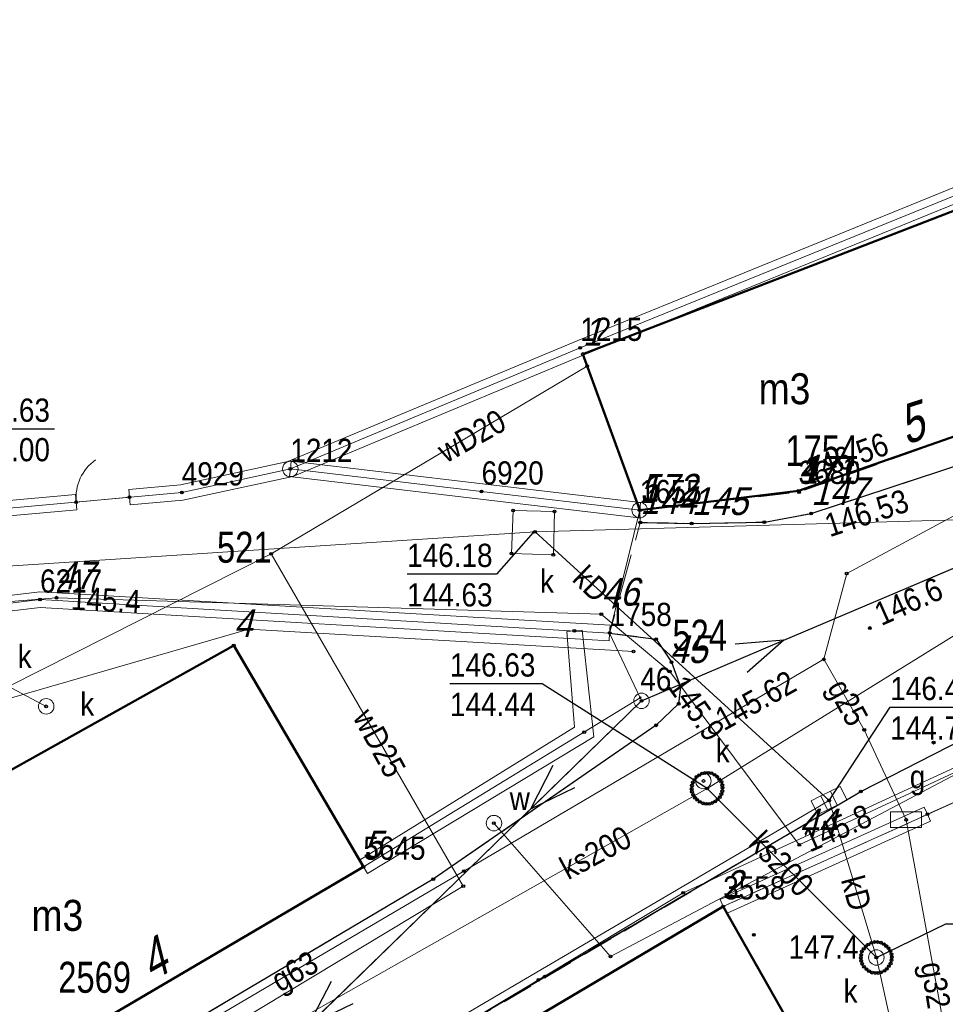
# Model space of a CAD drawing. Header units: metres. Extents: x 5551907 to 5556416, y 5709283 to 5712755.
# Tile 31 of 100: x 5554453 to 5554483, y 5710627 to 5710659. Entities that reach past the tile are written whole.
import ezdxf
from ezdxf.enums import TextEntityAlignment as Align

# ---------------------------------------------------------------- set-up
doc = ezdxf.new("R2010")
doc.units = ezdxf.units.M
for name, pattern in [('1.0_0.5', [1.5, 1, -0.5]), ('1.5_0.5', [2, 1.5, -0.5]), ('219-500', [0]), ('otof_500', [0]), ('suep_nn_500', [0])]:
    doc.linetypes.add(name, pattern=pattern)
doc.layers.get('0').update_dxf_attribs({"color": 2, "lineweight": 5})
doc.styles.get("Standard").update_dxf_attribs({"font": 'Working1250', "width": 0.75})
doc.linetypes.add('otdn_500', pattern='A,5,0,[21,ksztalty.shx,S=0.5,R=0,X=0,Y=0]', length=5)

# ---------------------------------------------------------------- blocks, each defined once
blk = doc.blocks.new('PUNKTBUD')
at = {"color": 0}
blk.add_circle((0, 0), 0.045, dxfattribs=at)
blk = doc.blocks.new('203')
at = {"linetype": 'Continuous', "lineweight": 0}
h = blk.add_hatch(color=0, dxfattribs=at)
edge = h.paths.add_edge_path()
edge.add_arc((0, 0), 0.045, 0, 360)
blk = doc.blocks.new('202')
at = {"color": 0, "linetype": 'Continuous', "lineweight": 0}
blk.add_circle((0, 0), 0.25, dxfattribs=at)
blk = doc.blocks.new('PW01')
at = {"linetype": 'Continuous', "lineweight": 13}
h = blk.add_hatch(color=0, dxfattribs=at)
edge = h.paths.add_edge_path()
edge.add_arc((0, 0), 0.045, 0, 360)
blk = doc.blocks.new('US22')
at = {"color": 0, "linetype": 'Continuous', "lineweight": 13}
blk.add_circle((0, 0), 0.25, dxfattribs=at)
blk = doc.blocks.new('US05')
at = {"color": 0, "linetype": 'Continuous', "lineweight": 13}
for p, q in [((-0.525, -0.25), (-0.525, 0.25)), ((-0.525, 0.25), (-0.175, 0.25)), ((-0.175, -0.25), (-0.175, 0.25)), ((-0.175, 0.25), (0.175, 0.25)), ((0.175, -0.25), (0.175, 0.25)), ((0.175, 0.25), (0.525, 0.25)), ((0.525, -0.25), (0.525, 0.25)), ((-0.525, -0.25), (-0.175, -0.25)), ((-0.175, -0.25), (0.175, -0.25)), ((0.175, -0.25), (0.525, -0.25))]:
    blk.add_line(p, q, dxfattribs=at)
blk = doc.blocks.new('US15')
at = {"color": 0, "linetype": 'Continuous', "lineweight": 13}
blk.add_circle((0, 0), 0.25, dxfattribs=at)
blk = doc.blocks.new('OK04')
at = {"color": 0, "linetype": 'Continuous', "lineweight": 0}
blk.add_arc((1.5, 0.001), 1.5, 120, 180, dxfattribs=at)
blk = doc.blocks.new('SUEP1')
at = {"color": 0, "linetype": 'Continuous'}
for p, q in [((5, 0), (3.5, 0.5)), ((15, 0), (13.5, 0.5)), ((0, 0), (5, 0)), ((5, 0), (3.5, -0.5)), ((5, 0), (15, 0)), ((15, 0), (13.5, -0.5))]:
    blk.add_line(p, q, dxfattribs=at)
blk = doc.blocks.new('US20')
at = {"color": 0, "linetype": 'Continuous', "lineweight": 13}
for p, q in [((-0.5, -0.25), (-0.5, 0.25)), ((-0.5, 0.25), (0.5, 0.25)), ((0.5, -0.25), (0.5, 0.25)), ((-0.5, -0.25), (0.5, -0.25))]:
    blk.add_line(p, q, dxfattribs=at)
blk = doc.blocks.new('PIKIETAW1891')
at = {"color": 0}
blk.add_circle((0, 0), 0.045, dxfattribs=at)

msp = doc.modelspace()

# ---------------------------------------------------------------- linework, layer by layer
at = {"layer": '217-kontur klasyfikacyjny', "color": 3, "linetype": 'CONTINUOUS', "lineweight": 18, "flags": 128}
for points in [[(5554471.48, 5710647.92), (5554484.07, 5710653.04)], [(5554462.11, 5710644.01), (5554471.48, 5710647.92)], [(5554458.6, 5710643.25), (5554462.11, 5710644.01)], [(5554447.92, 5710642.28), (5554458.6, 5710643.25)]]:
    msp.add_lwpolyline(points, dxfattribs=at)
at = {"layer": '218-kontur użytku gruntowego', "color": 3, "linetype": 'CONTINUOUS', "lineweight": 18, "flags": 128}
for points in [[(5554484.07, 5710653.04), (5554471.48, 5710647.92)], [(5554471.48, 5710647.92), (5554484.07, 5710653.04)], [(5554471.48, 5710647.92), (5554462.11, 5710644.01)], [(5554462.11, 5710644.01), (5554471.48, 5710647.92)], [(5554478.53, 5710643.3), (5554486.58, 5710646.11)], [(5554486.58, 5710646.11), (5554478.53, 5710643.3)], [(5554458.6, 5710643.25), (5554462.11, 5710644.01)], [(5554462.11, 5710644.01), (5554458.6, 5710643.25)], [(5554462.11, 5710644.01), (5554468.29, 5710643.28)], [(5554468.29, 5710643.28), (5554462.11, 5710644.01)], [(5554447.92, 5710642.28), (5554458.6, 5710643.25)], [(5554458.6, 5710643.25), (5554447.92, 5710642.28)], [(5554468.29, 5710643.28), (5554473.4, 5710642.68)], [(5554473.4, 5710642.68), (5554468.29, 5710643.28)], [(5554473.4, 5710642.68), (5554478.53, 5710643.3)], [(5554478.53, 5710643.3), (5554473.4, 5710642.68)], [(5554454.02, 5710639.79), (5554446.74, 5710638.9)], [(5554446.74, 5710638.9), (5554454.02, 5710639.79)], [(5554472.43, 5710638.71), (5554454.02, 5710639.79)], [(5554454.02, 5710639.79), (5554472.43, 5710638.71)], [(5554473.42, 5710636.62), (5554472.43, 5710638.71)], [(5554472.43, 5710638.71), (5554473.42, 5710636.62)], [(5554464.47, 5710631.16), (5554473.42, 5710636.62)], [(5554473.42, 5710636.62), (5554464.47, 5710631.16)], [(5554489.68, 5710635.99), (5554476.1, 5710629.88)], [(5554476.1, 5710629.88), (5554489.68, 5710635.99)], [(5554450.41, 5710622.9), (5554464.47, 5710631.16)], [(5554464.47, 5710631.16), (5554450.41, 5710622.9)], [(5554476.1, 5710629.88), (5554463.94, 5710622.68)], [(5554463.94, 5710622.68), (5554476.1, 5710629.88)]]:
    msp.add_lwpolyline(points, dxfattribs=at)
at = {"layer": '219-działka ewidencyjna', "color": 7, "linetype": '219-500', "lineweight": 18, "flags": 128}
for points in [[(5554484.07, 5710653.04), (5554471.48, 5710647.92)], [(5554471.48, 5710647.92), (5554462.11, 5710644.01)], [(5554486.58, 5710646.11), (5554478.53, 5710643.3)], [(5554462.11, 5710644.01), (5554458.6, 5710643.25)], [(5554462.11, 5710644.01), (5554468.29, 5710643.28)], [(5554458.6, 5710643.25), (5554447.92, 5710642.28)], [(5554468.29, 5710643.28), (5554473.4, 5710642.68)], [(5554478.53, 5710643.3), (5554473.4, 5710642.68)], [(5554473.4, 5710642.68), (5554472.43, 5710638.71)], [(5554454.02, 5710639.79), (5554446.74, 5710638.9)], [(5554454.02, 5710639.79), (5554472.43, 5710638.71)], [(5554472.43, 5710638.71), (5554473.42, 5710636.62)], [(5554473.42, 5710636.62), (5554464.47, 5710631.16)], [(5554489.68, 5710635.99), (5554476.1, 5710629.88)], [(5554464.47, 5710631.16), (5554450.41, 5710622.9)], [(5554476.1, 5710629.88), (5554463.94, 5710622.68)]]:
    msp.add_lwpolyline(points, dxfattribs=at)
at = {"layer": '312-budynek ewidencyjny', "color": 7, "linetype": 'CONTINUOUS', "lineweight": 50, "flags": 128}
for points in [[(5554471.56, 5710647.72), (5554484.05, 5710652.54)], [(5554473.4, 5710642.68), (5554471.56, 5710647.72)], [(5554486.58, 5710646.11), (5554478.53, 5710643.3)], [(5554478.53, 5710643.3), (5554473.4, 5710642.68)], [(5554446.62, 5710630.68), (5554460.28, 5710638.31)], [(5554460.28, 5710638.31), (5554464.47, 5710631.16)], [(5554464.47, 5710631.16), (5554450.41, 5710622.9)], [(5554463.94, 5710622.68), (5554476.1, 5710629.88)], [(5554476.1, 5710629.88), (5554479.21, 5710624.39)]]:
    msp.add_lwpolyline(points, dxfattribs=at)
at = {"layer": 'chodnik', "color": 7, "linetype": '1.0_0.5', "lineweight": 18, "flags": 128}
for points in [[(5554528.82, 5710684.19), (5554520.79, 5710675.95), (5554520.28, 5710674.67), (5554514.97, 5710669.61), (5554513.24, 5710668.05), (5554507.46, 5710662.87), (5554506.67, 5710663.84), (5554501.67, 5710660.73), (5554502.47, 5710658.5), (5554492.75, 5710650.38), (5554487.47, 5710646.11), (5554486.58, 5710646.11), (5554478.55, 5710643.26), (5554473.4, 5710642.68), (5554473.42, 5710642.28), (5554475.08, 5710642.25), (5554477.43, 5710642.29), (5554478.94, 5710642.57), (5554485.69, 5710644.79), (5554487.11, 5710645.3), (5554488.04, 5710645.72), (5554489.25, 5710646.55), (5554494.7, 5710651.01), (5554503.12, 5710658.09), (5554509.44, 5710663.6), (5554512.43, 5710666.27), (5554515.19, 5710668.72), (5554518.24, 5710671.52), (5554530.25, 5710683.47)], [(5554455.14, 5710617.32), (5554455.65, 5710617.65), (5554463.94, 5710622.68), (5554476.1, 5710629.88), (5554489.68, 5710635.99), (5554495.2, 5710638.19), (5554496.02, 5710638.61), (5554509.49, 5710630.16), (5554513.5, 5710626.07), (5554526.47, 5710613.03), (5554527.96, 5710614.63), (5554515.02, 5710627.26), (5554510.13, 5710631.35), (5554499.52, 5710638.82), (5554497.4, 5710639.85), (5554495.36, 5710640.22), (5554493.53, 5710640.11), (5554490.93, 5710638.9), (5554480.55, 5710633.59), (5554457.51, 5710620.02), (5554455.64, 5710618.96), (5554455.12, 5710618.2)]]:
    msp.add_lwpolyline(points, close=True, dxfattribs=at)
at = {"layer": 'furtka', "color": 7, "linetype": 'otof_500', "lineweight": 18, "flags": 128}
for points in [[(5554455.19, 5710642.94), (5554456.91, 5710643.1)], [(5554486.03, 5710634.34), (5554482.7, 5710632.86)]]:
    msp.add_lwpolyline(points, dxfattribs=at)
at = {"layer": 'jezdnia', "color": 7, "linetype": '1.5_0.5', "lineweight": 18, "flags": 128}
msp.add_lwpolyline([(5554552.05, 5710711.22), (5554552.63, 5710709.3), (5554552.53, 5710707.06), (5554552.16, 5710705.41), (5554551.51, 5710704.05), (5554550.31, 5710702.54), (5554547.38, 5710699.78), (5554530.25, 5710683.47), (5554518.24, 5710671.52), (5554515.19, 5710668.72), (5554512.43, 5710666.27), (5554509.44, 5710663.6), (5554503.12, 5710658.09), (5554494.7, 5710651.01), (5554489.25, 5710646.55), (5554488.04, 5710645.72), (5554487.11, 5710645.3), (5554485.69, 5710644.79), (5554478.94, 5710642.57), (5554477.43, 5710642.29), (5554475.08, 5710642.25), (5554473.42, 5710642.28), (5554472.43, 5710638.71), (5554473.93, 5710638.51), (5554474.43, 5710637.77), (5554474.72, 5710636.97), (5554474.66, 5710636.42), (5554473.93, 5710635.73), (5554466.73, 5710630.76), (5554450.45, 5710621.12), (5554425.4, 5710609.05), (5554418.6, 5710605.89), (5554417.15, 5710605.26), (5554415.76, 5710605.21), (5554414.27, 5710606.27), (5554419.6, 5710598.38), (5554419.68, 5710600.26), (5554420.54, 5710601.39), (5554426.32, 5710604.38), (5554450.17, 5710615.94), (5554455.64, 5710618.96), (5554457.51, 5710620.02), (5554470.33, 5710627.61), (5554480.55, 5710633.59), (5554490.93, 5710638.9), (5554493.53, 5710640.11), (5554500.28, 5710648.12), (5554500.93, 5710648.88), (5554511.72, 5710657.89), (5554514.76, 5710660.52), (5554517.05, 5710662.45), (5554519.99, 5710665.18), (5554525.09, 5710670.03), (5554526.61, 5710671.37), (5554527.35, 5710672.08), (5554528.16, 5710672.64), (5554535.47, 5710679.96), (5554536.25, 5710680.82), (5554537.58, 5710682.07), (5554542.1, 5710686.33), (5554551.5, 5710695.18), (5554553.01, 5710696.3), (5554554.52, 5710697.03), (5554556.44, 5710697.5), (5554558.78, 5710696.84), (5554560.73, 5710695.29)], close=True, dxfattribs=at)
at = {"layer": 'krawężnik', "color": 7, "linetype": 'CONTINUOUS', "lineweight": 25, "flags": 128}
for points in [[(5554473.42, 5710642.28), (5554475.08, 5710642.25), (5554477.43, 5710642.29), (5554478.94, 5710642.57), (5554485.69, 5710644.79), (5554487.11, 5710645.3), (5554488.04, 5710645.72), (5554489.25, 5710646.55), (5554494.7, 5710651.01), (5554503.12, 5710658.09), (5554509.44, 5710663.6), (5554512.43, 5710666.27), (5554515.19, 5710668.72), (5554518.24, 5710671.52), (5554530.25, 5710683.47)], [(5554455.14, 5710617.32), (5554455.12, 5710618.2), (5554455.64, 5710618.96), (5554457.51, 5710620.02), (5554470.33, 5710627.61), (5554480.55, 5710633.59), (5554490.93, 5710638.9), (5554493.53, 5710640.11), (5554495.36, 5710640.22), (5554497.4, 5710639.85), (5554499.52, 5710638.82), (5554503.8, 5710635.81), (5554510.13, 5710631.35), (5554515.02, 5710627.26), (5554527.96, 5710614.63)], [(5554472.43, 5710638.71), (5554473.93, 5710638.51), (5554474.43, 5710637.77), (5554474.72, 5710636.97), (5554474.66, 5710636.42), (5554473.93, 5710635.73), (5554466.73, 5710630.76), (5554450.45, 5710621.12), (5554425.4, 5710609.05), (5554418.6, 5710605.89), (5554417.15, 5710605.26), (5554415.76, 5710605.21), (5554414.27, 5710606.27), (5554412.85, 5710607.28), (5554397.95, 5710627.83), (5554396.98, 5710629.38), (5554396.78, 5710630.42), (5554397.44, 5710631.31), (5554400.44, 5710632.27)]]:
    msp.add_lwpolyline(points, dxfattribs=at)
at = {"layer": 'przewód elektroenergetyczny niskiego napięcia', "color": 1, "linetype": 'suep_nn_500', "lineweight": 18, "flags": 128}
for points in [[(5554473.46, 5710636.52), (5554502.59, 5710648.91)], [(5554451.62, 5710615.26), (5554473.46, 5710636.52)]]:
    msp.add_lwpolyline(points, dxfattribs=at)
at = {"layer": 'przewód elektroenergetyczny podziemny', "color": 1, "linetype": 'CONTINUOUS', "lineweight": 18, "flags": 128}
for points in [[(5554500.98, 5710648.51), (5554494.46, 5710639.26), (5554478.56, 5710631.87), (5554474.37, 5710637.47), (5554472.16, 5710639.32), (5554454.55, 5710639.85), (5554436.48, 5710638.4), (5554421.46, 5710637.45), (5554399.02, 5710633.03), (5554394.66, 5710637.51), (5554388.71, 5710642.51), (5554381.93, 5710636.93), (5554358.42, 5710667.49), (5554395.08, 5710691.67), (5554394, 5710693.59), (5554393.59, 5710693.48)], [(5554473.2, 5710638.11), (5554460.77, 5710638.83), (5554443.86, 5710633.95), (5554429.96, 5710629.28)]]:
    msp.add_lwpolyline(points, dxfattribs=at)
at = {"layer": 'przewód gazowy', "color": 40, "linetype": 'CONTINUOUS', "lineweight": 18, "flags": 128}
for points in [[(5554486.45, 5710644.06), (5554480.09, 5710640.63), (5554479.35, 5710637.86), (5554467.72, 5710631.02), (5554457.69, 5710625.12), (5554455.64, 5710623.84), (5554451.05, 5710621.25), (5554437.2, 5710614.4), (5554422.27, 5710607.31), (5554419.93, 5710606.21), (5554416.65, 5710602.98)], [(5554479.35, 5710637.86), (5554480.66, 5710635.58), (5554482.01, 5710632.68)], [(5554482.01, 5710632.68), (5554483.52, 5710624.44), (5554485.77, 5710614.92), (5554486.53, 5710614.45)]]:
    msp.add_lwpolyline(points, dxfattribs=at)
at = {"layer": 'przewód kanalizacyjny', "color": 34, "linetype": 'CONTINUOUS', "lineweight": 18, "flags": 128}
for points in [[(5554403.43, 5710635.81), (5554421.1, 5710605.89), (5554436.67, 5710613.08), (5554452.64, 5710620.71), (5554475.58, 5710633.69), (5554493.24, 5710644.62), (5554505.33, 5710636.12), (5554511.32, 5710631.05), (5554532.54, 5710615.46), (5554538.01, 5710606.53), (5554542.3, 5710598.85), (5554545.18, 5710592.28), (5554547.72, 5710585.05), (5554551.08, 5710576.4), (5554560.88, 5710550.1), (5554563.42, 5710544.78), (5554570, 5710519.72), (5554571.02, 5710502.86)], [(5554515.93, 5710629.05), (5554498.05, 5710642.9), (5554494.02, 5710642.62), (5554493.13, 5710642.63), (5554470.02, 5710641.98), (5554450.65, 5710640.72), (5554445.72, 5710640.39), (5554434.44, 5710639.3), (5554418.83, 5710637.96), (5554391.77, 5710636.28), (5554394.11, 5710633.44), (5554408.36, 5710616.21), (5554419.48, 5710601.47)], [(5554479.52, 5710633.3), (5554470.02, 5710641.98)], [(5554454.22, 5710636.34), (5554450.72, 5710638.2)], [(5554475.58, 5710633.69), (5554481.05, 5710628.23)], [(5554479.52, 5710633.3), (5554458.72, 5710621.09), (5554441.18, 5710612.36), (5554419.48, 5710601.47)], [(5554481.05, 5710628.23), (5554479.52, 5710633.3)], [(5554480.39, 5710611.43), (5554480.09, 5710612.3), (5554484.33, 5710613.34), (5554481.05, 5710628.23)]]:
    msp.add_lwpolyline(points, dxfattribs=at)
at = {"layer": 'przewód telekomunikacyjny podziemny', "color": 30, "linetype": 'CONTINUOUS', "lineweight": 18, "flags": 128}
msp.add_lwpolyline([(5554466.17, 5710585.54), (5554467.07, 5710585.97), (5554460.64, 5710598.31), (5554454.75, 5710610.55), (5554452.39, 5710615.41), (5554454.27, 5710617.4), (5554455.91, 5710619), (5554470.13, 5710627.51), (5554474.81, 5710630.32), (5554484.43, 5710634.75), (5554493.54, 5710639.43), (5554497.33, 5710639.53), (5554497.2, 5710639.43), (5554501.93, 5710645.53)], dxfattribs=at)
at = {"layer": 'przewód wodociągowy', "color": 5, "linetype": 'CONTINUOUS', "lineweight": 18, "flags": 128}
for points in [[(5554471.7, 5710647.33), (5554461.49, 5710641.27)], [(5554440.01, 5710631.68), (5554445.59, 5710633.25), (5554461.49, 5710641.27)], [(5554461.49, 5710641.27), (5554467.7, 5710630.53)], [(5554468.69, 5710632.57), (5554472.46, 5710628.26), (5554492.19, 5710638.67), (5554495.71, 5710639.34), (5554499.63, 5710637.83), (5554515.94, 5710625.59), (5554524.67, 5710616.86), (5554538.15, 5710629.14)], [(5554467.7, 5710630.53), (5554450.58, 5710620.23), (5554460.59, 5710600.44), (5554463.45, 5710595.03), (5554464.76, 5710592.33), (5554468.87, 5710584.3), (5554469.19, 5710570.16), (5554473.83, 5710557.02), (5554476.21, 5710558)]]:
    msp.add_lwpolyline(points, dxfattribs=at)
at = {"layer": 'rzedna-Atr2', "color": 7, "flags": 128}
for points in [[(5554449.24, 5710641.66), (5554451.58, 5710645.3), (5554454.487, 5710645.3)], [(5554469.96, 5710641.96), (5554468.77, 5710640.61), (5554465.884, 5710640.61)], [(5554475.58, 5710633.69), (5554470.25, 5710637.07), (5554467.269, 5710637.07)], [(5554479.52, 5710633.3), (5554481.5, 5710636.31), (5554484.417, 5710636.31)], [(5554481.05, 5710628.23), (5554483.3, 5710629.32), (5554486.18, 5710629.32)]]:
    msp.add_lwpolyline(points, dxfattribs=at)
at = {"layer": 'studnia kanalizacyjna', "color": 34, "linetype": 'CONTINUOUS', "lineweight": 18, "flags": 128}
for points in [[(5554476.08, 5710633.71), (5554476.07, 5710633.6), (5554476.04, 5710633.5), (5554475.99, 5710633.41), (5554475.92, 5710633.33), (5554475.84, 5710633.27), (5554475.74, 5710633.22), (5554475.64, 5710633.19), (5554475.54, 5710633.19), (5554475.44, 5710633.21), (5554475.34, 5710633.26), (5554475.26, 5710633.32), (5554475.19, 5710633.39), (5554475.13, 5710633.48), (5554475.09, 5710633.58), (5554475.08, 5710633.68), (5554475.09, 5710633.78), (5554475.12, 5710633.88), (5554475.17, 5710633.97), (5554475.24, 5710634.06), (5554475.32, 5710634.12), (5554475.42, 5710634.17), (5554475.52, 5710634.19), (5554475.62, 5710634.19), (5554475.72, 5710634.18), (5554475.82, 5710634.13), (5554475.9, 5710634.07), (5554475.97, 5710633.99), (5554476.04, 5710633.9), (5554476.07, 5710633.8)], [(5554481.55, 5710628.24), (5554481.54, 5710628.14), (5554481.51, 5710628.04), (5554481.45, 5710627.95), (5554481.39, 5710627.86), (5554481.31, 5710627.8), (5554481.21, 5710627.75), (5554481.11, 5710627.73), (5554481.01, 5710627.73), (5554480.91, 5710627.74), (5554480.81, 5710627.79), (5554480.73, 5710627.85), (5554480.65, 5710627.93), (5554480.59, 5710628.02), (5554480.56, 5710628.12), (5554480.55, 5710628.22), (5554480.56, 5710628.32), (5554480.58, 5710628.42), (5554480.64, 5710628.51), (5554480.71, 5710628.59), (5554480.79, 5710628.65), (5554480.89, 5710628.7), (5554480.99, 5710628.73), (5554481.09, 5710628.73), (5554481.19, 5710628.71), (5554481.29, 5710628.66), (5554481.37, 5710628.6), (5554481.44, 5710628.53), (5554481.5, 5710628.44), (5554481.54, 5710628.34)]]:
    msp.add_lwpolyline(points, close=True, dxfattribs=at)
at = {"layer": 'właz do komory lub kanału', "color": 7, "linetype": 'CONTINUOUS', "lineweight": 18, "flags": 128}
msp.add_lwpolyline([(5554469.31, 5710642.67), (5554470.65, 5710642.63), (5554470.61, 5710641.24), (5554469.26, 5710641.28)], close=True, dxfattribs=at)
at = {"layer": 'ściana oporowa (linia)', "color": 0, "linetype": 'otdn_500', "lineweight": 18}
for p, q in [((5554483.975, 5710653.271), (5554471.385, 5710648.151)), ((5554471.385, 5710648.151), (5554462.034, 5710644.25)), ((5554462.034, 5710644.25), (5554458.562, 5710643.498)), ((5554462.081, 5710643.762), (5554462.11, 5710644.01)), ((5554462.081, 5710643.762), (5554468.261, 5710643.032)), ((5554458.562, 5710643.498), (5554456.888, 5710643.349)), ((5554456.888, 5710643.349), (5554456.91, 5710643.1)), ((5554455.168, 5710643.189), (5554447.897, 5710642.529)), ((5554455.168, 5710643.189), (5554455.19, 5710642.94)), ((5554468.261, 5710643.032), (5554473.371, 5710642.432)), ((5554473.371, 5710642.432), (5554473.4, 5710642.68)), ((5554446.83, 5710638.672), (5554454.028, 5710639.538)), ((5554454.028, 5710639.538), (5554472.415, 5710638.461)), ((5554471.539, 5710638.804), (5554471.29, 5710638.78)), ((5554471.922, 5710635.355), (5554471.539, 5710638.804)), ((5554472.415, 5710638.461), (5554472.43, 5710638.71)), ((5554464.6, 5710630.947), (5554471.922, 5710635.355)), ((5554482.803, 5710632.632), (5554482.7, 5710632.86)), ((5554476.203, 5710629.652), (5554482.803, 5710632.632)), ((5554464.6, 5710630.947), (5554464.47, 5710631.16)), ((5554476.203, 5710629.652), (5554476.1, 5710629.88))]:
    msp.add_line(p, q, dxfattribs=at)
at = {"layer": 'ściana oporowa (linia)', "color": 0, "lineweight": 18}
for p, q in [((5554484.166, 5710652.809), (5554471.575, 5710647.689)), ((5554471.575, 5710647.689), (5554462.186, 5710643.77)), ((5554462.139, 5710644.258), (5554462.11, 5710644.01)), ((5554462.139, 5710644.258), (5554468.319, 5710643.528)), ((5554462.186, 5710643.77), (5554458.638, 5710643.002)), ((5554468.319, 5710643.528), (5554473.429, 5710642.928)), ((5554455.213, 5710642.691), (5554455.19, 5710642.94)), ((5554456.932, 5710642.851), (5554456.91, 5710643.1)), ((5554458.638, 5710643.002), (5554456.932, 5710642.851)), ((5554473.429, 5710642.928), (5554473.4, 5710642.68)), ((5554455.213, 5710642.691), (5554447.942, 5710642.031)), ((5554446.77, 5710639.168), (5554454.012, 5710640.042)), ((5554454.012, 5710640.042), (5554472.445, 5710638.959)), ((5554472.445, 5710638.959), (5554472.43, 5710638.71)), ((5554471.041, 5710638.756), (5554471.29, 5710638.78)), ((5554471.298, 5710635.665), (5554471.041, 5710638.756)), ((5554464.34, 5710631.373), (5554471.298, 5710635.665)), ((5554475.997, 5710630.108), (5554482.597, 5710633.088)), ((5554482.597, 5710633.088), (5554482.7, 5710632.86)), ((5554464.34, 5710631.373), (5554464.47, 5710631.16)), ((5554475.997, 5710630.108), (5554476.1, 5710629.88))]:
    msp.add_line(p, q, dxfattribs=at)

# ---------------------------------------------------------------- block references
at = {"layer": '202-punkt graniczny', "color": 7, "linetype": 'CONTINUOUS', "lineweight": 18}
for p in [(5554462.11, 5710644.01), (5554473.4, 5710642.68)]:
    msp.add_blockref('202', p, dxfattribs=at)
at = {"layer": '203-punkt graniczny', "color": 7, "linetype": 'CONTINUOUS', "lineweight": 18}
for p in [(5554471.48, 5710647.92), (5554458.6, 5710643.25), (5554468.29, 5710643.28), (5554478.53, 5710643.3), (5554454.02, 5710639.79), (5554472.43, 5710638.71), (5554473.42, 5710636.62), (5554464.47, 5710631.16), (5554476.1, 5710629.88)]:
    msp.add_blockref('203', p, dxfattribs=at)
at = {"layer": 'furtka', "color": 7, "linetype": 'CONTINUOUS', "lineweight": 18, "rotation": 5.315}
msp.add_blockref('OK04', (5554455.19, 5710642.94), dxfattribs=at)
at = {"layer": 'kratka ściekowa', "color": 34, "linetype": 'CONTINUOUS', "lineweight": 18, "rotation": 26.175}
msp.add_blockref('US05', (5554479.52, 5710633.3), dxfattribs=at)
at = {"layer": 'pikieta naturalna', "color": 7, "linetype": 'CONTINUOUS', "lineweight": 13}
for p in [(5554480.84, 5710638.87), (5554482.9, 5710635.17), (5554477.09, 5710628.96)]:
    msp.add_blockref('PW01', p, dxfattribs=at)
at = {"layer": 'pikieta sztuczna', "color": 7, "linetype": 'CONTINUOUS', "lineweight": 13}
for p in [(5554478.55, 5710643.26), (5554473.41, 5710642.68), (5554478.94, 5710642.57), (5554473.42, 5710642.28), (5554475.08, 5710642.25), (5554477.43, 5710642.29)]:
    msp.add_blockref('PW01', p, dxfattribs=at)
at = {"layer": 'przewód elektroenergetyczny niskiego napięcia', "color": 1, "linetype": 'CONTINUOUS', "lineweight": 18}
for rotation in [23.042, 224.229]:
    msp.add_blockref('SUEP1', (5554473.46, 5710636.52), dxfattribs=dict(at, rotation=rotation))
at = {"layer": 'Punkt budynku', "color": 5, "linetype": 'CONTINUOUS', "lineweight": 18}
for p in [(5554471.56, 5710647.72), (5554478.53, 5710643.3), (5554473.4, 5710642.68), (5554460.28, 5710638.31), (5554464.47, 5710631.16), (5554476.1, 5710629.88)]:
    msp.add_blockref('PUNKTBUD', p, dxfattribs=at)
at = {"layer": 'Punkt roboczy BDOT GESUT K1', "color": 6, "linetype": 'CONTINUOUS', "lineweight": 18}
for p in [(5554471.48, 5710647.92), (5554471.7, 5710647.33), (5554462.11, 5710644.01), (5554462.11, 5710644.01), (5554458.6, 5710643.25), (5554468.29, 5710643.28), (5554478.55, 5710643.26), (5554478.55, 5710643.26), (5554455.19, 5710642.94), (5554455.19, 5710642.94), (5554456.91, 5710643.1), (5554456.91, 5710643.1), (5554469.31, 5710642.67), (5554470.65, 5710642.63), (5554473.4, 5710642.68), (5554473.4, 5710642.68), (5554473.41, 5710642.68), (5554478.94, 5710642.57), (5554478.94, 5710642.57), (5554478.94, 5710642.57), (5554478.94, 5710642.57), (5554473.42, 5710642.28), (5554473.42, 5710642.28), (5554473.42, 5710642.28), (5554473.42, 5710642.28), (5554475.08, 5710642.25), (5554475.08, 5710642.25), (5554475.08, 5710642.25), (5554475.08, 5710642.25), (5554477.43, 5710642.29), (5554477.43, 5710642.29), (5554477.43, 5710642.29), (5554477.43, 5710642.29), (5554470.02, 5710641.98), (5554470.02, 5710641.98), (5554461.49, 5710641.27), (5554461.49, 5710641.27), (5554461.49, 5710641.27), (5554469.26, 5710641.28), (5554470.61, 5710641.24), (5554480.09, 5710640.63), (5554454.02, 5710639.79), (5554454.55, 5710639.85), (5554454.55, 5710639.85), (5554472.16, 5710639.32), (5554460.77, 5710638.83), (5554471.29, 5710638.78), (5554480.84, 5710638.87), (5554472.43, 5710638.71), (5554472.43, 5710638.71), (5554472.43, 5710638.71), (5554473.93, 5710638.51), (5554473.93, 5710638.51), (5554473.2, 5710638.11), (5554479.35, 5710637.86), (5554479.35, 5710637.86), (5554479.35, 5710637.86), (5554474.43, 5710637.77), (5554474.43, 5710637.77), (5554474.37, 5710637.47), (5554474.37, 5710637.47), (5554474.72, 5710636.97), (5554474.72, 5710636.97), (5554454.22, 5710636.34), (5554454.22, 5710636.34), (5554473.46, 5710636.52), (5554473.46, 5710636.52), (5554473.46, 5710636.52), (5554474.66, 5710636.42), (5554474.66, 5710636.42), (5554473.93, 5710635.73), (5554473.93, 5710635.73), (5554480.66, 5710635.58), (5554480.66, 5710635.58), (5554471.61, 5710635.51), (5554482.9, 5710635.17), (5554475.24, 5710634.06), (5554475.32, 5710634.12), (5554475.42, 5710634.17), (5554475.52, 5710634.19), (5554475.62, 5710634.19), (5554475.72, 5710634.18), (5554475.82, 5710634.13), (5554475.9, 5710634.07), (5554475.97, 5710633.99), (5554475.08, 5710633.68), (5554475.09, 5710633.78), (5554475.12, 5710633.88), (5554475.17, 5710633.97), (5554475.46, 5710633.93), (5554475.58, 5710633.69), (5554475.58, 5710633.69), (5554476.04, 5710633.9), (5554476.07, 5710633.8), (5554476.08, 5710633.71), (5554475.09, 5710633.58), (5554475.13, 5710633.48), (5554475.19, 5710633.39), (5554475.99, 5710633.41), (5554476.04, 5710633.5), (5554476.07, 5710633.6), (5554480.55, 5710633.59), (5554480.55, 5710633.59), (5554480.55, 5710633.59), (5554475.26, 5710633.32), (5554475.34, 5710633.26), (5554475.44, 5710633.21), (5554475.54, 5710633.19), (5554475.64, 5710633.19), (5554475.74, 5710633.22), (5554475.84, 5710633.27), (5554475.92, 5710633.33), (5554479.52, 5710633.3), (5554479.52, 5710633.3), (5554479.52, 5710633.3), (5554479.52, 5710633.3), (5554482.7, 5710632.86), (5554482.7, 5710632.86), (5554468.69, 5710632.57), (5554468.69, 5710632.57), (5554482.01, 5710632.68), (5554482.01, 5710632.68), (5554482.01, 5710632.68), (5554478.56, 5710631.87), (5554478.56, 5710631.87), (5554464.47, 5710631.16), (5554467.72, 5710631.02), (5554466.73, 5710630.76), (5554466.73, 5710630.76), (5554467.7, 5710630.53), (5554467.7, 5710630.53), (5554474.81, 5710630.32), (5554476.1, 5710629.88), (5554476.1, 5710629.88), (5554477.09, 5710628.96), (5554480.71, 5710628.59), (5554480.79, 5710628.65), (5554480.89, 5710628.7), (5554480.99, 5710628.73), (5554481.09, 5710628.73), (5554481.19, 5710628.71), (5554481.29, 5710628.66), (5554481.37, 5710628.6), (5554472.46, 5710628.26), (5554480.56, 5710628.32), (5554480.58, 5710628.42), (5554480.64, 5710628.51), (5554481.44, 5710628.53), (5554481.5, 5710628.44), (5554481.54, 5710628.34), (5554480.55, 5710628.22), (5554480.56, 5710628.12), (5554480.59, 5710628.02), (5554481.05, 5710628.23), (5554481.05, 5710628.23), (5554481.05, 5710628.23), (5554481.05, 5710628.23), (5554481.45, 5710627.95), (5554481.51, 5710628.04), (5554481.54, 5710628.14), (5554481.55, 5710628.24), (5554480.65, 5710627.93), (5554480.73, 5710627.85), (5554480.81, 5710627.79), (5554480.91, 5710627.74), (5554481.01, 5710627.73), (5554481.11, 5710627.73), (5554481.21, 5710627.75), (5554481.31, 5710627.8), (5554481.39, 5710627.86), (5554470.13, 5710627.51), (5554470.33, 5710627.61), (5554470.33, 5710627.61)]:
    msp.add_blockref('PIKIETAW1891', p, dxfattribs=at)
at = {"layer": 'rzedna', "color": 34, "linetype": 'CONTINUOUS', "lineweight": 18}
for p in [(5554469.96, 5710641.96), (5554475.58, 5710633.69), (5554481.05, 5710628.23)]:
    msp.add_blockref('PW01', p, dxfattribs=at)
at = {"layer": 'rzedna', "color": 1, "linetype": 'CONTINUOUS', "lineweight": 18}
for p in [(5554454.55, 5710639.85), (5554474.37, 5710637.47), (5554478.56, 5710631.87)]:
    msp.add_blockref('PW01', p, dxfattribs=at)
at = {"layer": 'rzedna', "color": 7, "linetype": 'CONTINUOUS', "lineweight": 18}
msp.add_blockref('PW01', (5554479.35, 5710637.86), dxfattribs=at)
at = {"layer": 'rzedna', "color": 40, "linetype": 'CONTINUOUS', "lineweight": 18}
msp.add_blockref('PW01', (5554480.66, 5710635.58), dxfattribs=at)
at = {"layer": 'rzedna', "color": 34, "linetype": 'CONTINUOUS', "lineweight": 18, "rotation": 26.175}
msp.add_blockref('PW01', (5554479.52, 5710633.3), dxfattribs=at)
at = {"layer": 'szafa gazowa lub kontener', "color": 40, "linetype": 'CONTINUOUS', "lineweight": 18}
msp.add_blockref('US20', (5554482.01, 5710632.68), dxfattribs=at)
at = {"layer": 'słup przewodów napowietrznych', "color": 7, "linetype": 'CONTINUOUS', "lineweight": 18}
msp.add_blockref('US15', (5554473.46, 5710636.52), dxfattribs=at)
at = {"layer": 'właz do komory lub kanału - okrągły', "color": 7, "linetype": 'CONTINUOUS', "lineweight": 18}
for p in [(5554454.22, 5710636.34), (5554475.46, 5710633.93), (5554468.69, 5710632.57), (5554481.05, 5710628.23)]:
    msp.add_blockref('US22', p, dxfattribs=at)

# ---------------------------------------------------------------- texts
at = {"layer": '202-punkt graniczny-Atr103', "color": 7, "width": 0.9}
for s, p in [('1212', (5554462.11, 5710644.01)), ('1212', (5554462.11, 5710644.01)), ('1655', (5554473.4, 5710642.68)), ('1655', (5554473.4, 5710642.68))]:
    msp.add_text(s, height=0.75, dxfattribs=at).set_placement(p, align=Align.BOTTOM_LEFT)
at = {"layer": '203-punkt graniczny-Atr103', "color": 7, "width": 0.9}
for s, p in [('1215', (5554471.48, 5710647.92)), ('1215', (5554471.48, 5710647.92)), ('4929', (5554458.6, 5710643.25)), ('4929', (5554458.6, 5710643.25)), ('6920', (5554468.29, 5710643.28)), ('6920', (5554468.29, 5710643.28)), ('3680', (5554478.53, 5710643.3)), ('3680', (5554478.53, 5710643.3)), ('6217', (5554454.02, 5710639.79)), ('6217', (5554454.02, 5710639.79)), ('1758', (5554472.43, 5710638.71)), ('1758', (5554472.43, 5710638.71)), ('46', (5554473.42, 5710636.62)), ('46', (5554473.42, 5710636.62)), ('5645', (5554464.47, 5710631.16)), ('5645', (5554464.47, 5710631.16)), ('3558', (5554476.1, 5710629.88)), ('3558', (5554476.1, 5710629.88))]:
    msp.add_text(s, height=0.75, dxfattribs=at).set_placement(p, align=Align.BOTTOM_LEFT)
at = {"layer": '211-numer działki ewidencyjnej', "color": 7, "linetype": 'CONTINUOUS', "lineweight": 18, "width": 0.79}
msp.add_text('521', height=1, dxfattribs=at).set_placement((5554459.74, 5710640.98))
msp.add_text('524', height=1, dxfattribs=at).set_placement((5554474.46, 5710639.14), align=Align.TOP_LEFT)
at = {"layer": '238-Punkt adresowy budynku', "color": 7, "linetype": 'CONTINUOUS', "lineweight": 25, "oblique": 15, "width": 0.79}
for s, rotation, p in [('5', 17.899, (5554482.35, 5710644.9)), ('4', 29.095, (5554457.96, 5710627.63))]:
    msp.add_text(s, height=1.25, rotation=rotation, dxfattribs=at).set_placement(p, align=Align.CENTER)
at = {"layer": '312-oznaczenie budynku ewidencyjnego', "color": 7, "linetype": 'CONTINUOUS', "lineweight": 18, "width": 0.79}
for s, p in [('1754', (5554478.11, 5710645.1)), ('2569', (5554454.61, 5710628.09))]:
    msp.add_text(s, height=1, dxfattribs=at).set_placement(p, align=Align.TOP_LEFT)
at = {"layer": '312-oznaczenie budynku ewidencyjnego-Atr117', "color": 7, "width": 0.9}
for p in [(5554478.08, 5710646.6), (5554454.58, 5710629.59)]:
    msp.add_text('m3', height=1, dxfattribs=at).set_placement(p, align=Align.MIDDLE_CENTER)
at = {"layer": 'pikieta naturalna-Atr2', "color": 7, "width": 0.9}
msp.add_text('146.6', height=0.75, rotation=24.092, dxfattribs=at).set_placement((5554481.21, 5710638.93))
msp.add_text('147.4', height=0.75, dxfattribs=at).set_placement((5554478.21, 5710628.19))
at = {"layer": 'pikieta sztuczna-Atr2', "color": 7, "width": 0.9}
for s, rotation, p in [('146.56', 19.541, (5554478.91, 5710643.58)), ('146.53', 18.205, (5554479.54, 5710641.8))]:
    msp.add_text(s, height=0.75, rotation=rotation, dxfattribs=at).set_placement(p)
at = {"layer": 'przewód gazowy-Atr1', "color": 40, "width": 0.9}
for s, rotation, p in [('g25', -61.39, (5554479.77, 5710637.13)), ('g63', 29.164, (5554461.59, 5710627.42)), ('g32', -80.931, (5554482.85, 5710628.08))]:
    msp.add_text(s, height=0.75, rotation=rotation, dxfattribs=at).set_placement(p, align=Align.MIDDLE_LEFT)
at = {"layer": 'przewód kanalizacyjny-Atr1', "color": 34, "width": 0.9}
for s, rotation, p in [('kD', 316.291, (5554471.44, 5710640.68)), ('ks200', 28.188, (5554470.91, 5710631.05)), ('ks200', 313.689, (5554477.15, 5710632.13)), ('kD', 285.425, (5554480.26, 5710630.84))]:
    msp.add_text(s, height=0.75, rotation=rotation, dxfattribs=at).set_placement(p, align=Align.MIDDLE_LEFT)
at = {"layer": 'przewód wodociągowy-Atr1', "color": 5, "width": 0.9}
for s, rotation, p in [('wD20', 29.347, (5554466.96, 5710644.51)), ('wD25', 298.713, (5554464.44, 5710636.17))]:
    msp.add_text(s, height=0.75, rotation=rotation, dxfattribs=at).set_placement(p, align=Align.MIDDLE_LEFT)
at = {"layer": 'Punkt budynku-Atr104', "color": 5, "oblique": 15, "width": 0.9}
for s, p in [('1', (5554471.56, 5710647.72)), ('4', (5554478.53, 5710643.3)), ('5', (5554473.4, 5710642.68)), ('4', (5554460.28, 5710638.31)), ('5', (5554464.47, 5710631.16)), ('2', (5554476.1, 5710629.88))]:
    msp.add_text(s, height=0.9, dxfattribs=at).set_placement(p, align=Align.BOTTOM_LEFT)
at = {"layer": 'Punkt roboczy BDOT GESUT K1-Atr103', "color": 6, "oblique": 15, "width": 0.9}
for s, p in [('171', (5554478.55, 5710643.26)), ('171', (5554478.55, 5710643.26)), ('172', (5554473.41, 5710642.68)), ('147', (5554478.94, 5710642.57)), ('147', (5554478.94, 5710642.57)), ('147', (5554478.94, 5710642.57)), ('147', (5554478.94, 5710642.57)), ('144', (5554473.42, 5710642.28)), ('144', (5554473.42, 5710642.28)), ('144', (5554473.42, 5710642.28)), ('144', (5554473.42, 5710642.28)), ('145', (5554475.08, 5710642.25)), ('145', (5554475.08, 5710642.25)), ('145', (5554475.08, 5710642.25)), ('145', (5554475.08, 5710642.25)), ('146', (5554477.43, 5710642.29)), ('146', (5554477.43, 5710642.29)), ('146', (5554477.43, 5710642.29)), ('146', (5554477.43, 5710642.29)), ('47', (5554454.55, 5710639.85)), ('47', (5554454.55, 5710639.85)), ('46', (5554472.16, 5710639.32)), ('45', (5554474.37, 5710637.47)), ('45', (5554474.37, 5710637.47)), ('44', (5554478.56, 5710631.87)), ('44', (5554478.56, 5710631.87))]:
    msp.add_text(s, height=0.9, dxfattribs=at).set_placement(p, align=Align.BOTTOM_LEFT)
at = {"layer": 'rzedna-Atr2', "color": 34, "width": 0.9}
for s, p in [('145.63', (5554451.58, 5710645.308)), ('146.18', (5554465.884, 5710640.618)), ('146.63', (5554467.269, 5710637.078)), ('146.47', (5554481.5, 5710636.317))]:
    msp.add_text(s, height=0.75, dxfattribs=at).set_placement(p, align=Align.BOTTOM_LEFT)
at = {"layer": 'rzedna-Atr2', "color": 1, "width": 0.9}
for s, rotation, p in [('145.4', 356.973, (5554455.02, 5710639.84)), ('145.9', 305.509, (5554474.58, 5710637.2)), ('145.8', 23.61, (5554478.75, 5710631.96))]:
    msp.add_text(s, height=0.75, rotation=rotation, dxfattribs=at).set_placement(p, align=Align.MIDDLE_LEFT)
at = {"layer": 'rzedna-Atr2', "color": 7, "width": 0.9}
msp.add_text('145.62', height=0.75, rotation=29.149, dxfattribs=at).set_placement((5554475.94, 5710635.86), align=Align.MIDDLE_LEFT)
at = {"layer": 'rzedna-Atr3', "color": 34, "width": 0.9}
for s, p in [('144.00', (5554451.58, 5710644.032)), ('144.63', (5554465.884, 5710639.343)), ('144.44', (5554467.269, 5710635.803)), ('144.72', (5554481.5, 5710635.042))]:
    msp.add_text(s, height=0.75, dxfattribs=at).set_placement(p, align=Align.BOTTOM_LEFT)
at = {"layer": 'szafa gazowa lub kontener-Atr17', "color": 40, "width": 0.9}
msp.add_text('g', height=0.75, dxfattribs=at).set_placement((5554482.13, 5710634.44), align=Align.TOP_LEFT)
at = {"layer": 'właz do komory lub kanału - okrągły-Atr17', "color": 7, "width": 0.9}
for s, p in [('k', (5554453.3, 5710637.58)), ('k', (5554455.32, 5710636.04)), ('k', (5554475.86, 5710634.53)), ('w', (5554469.2, 5710632.99)), ('k', (5554479.99, 5710626.77))]:
    msp.add_text(s, height=0.75, dxfattribs=at).set_placement(p)
at = {"layer": 'właz do komory lub kanału-Atr17', "color": 7, "width": 0.9}
msp.add_text('k', height=0.75, dxfattribs=at).set_placement((5554470.18, 5710640.01))

doc.saveas('drawing.dxf')
